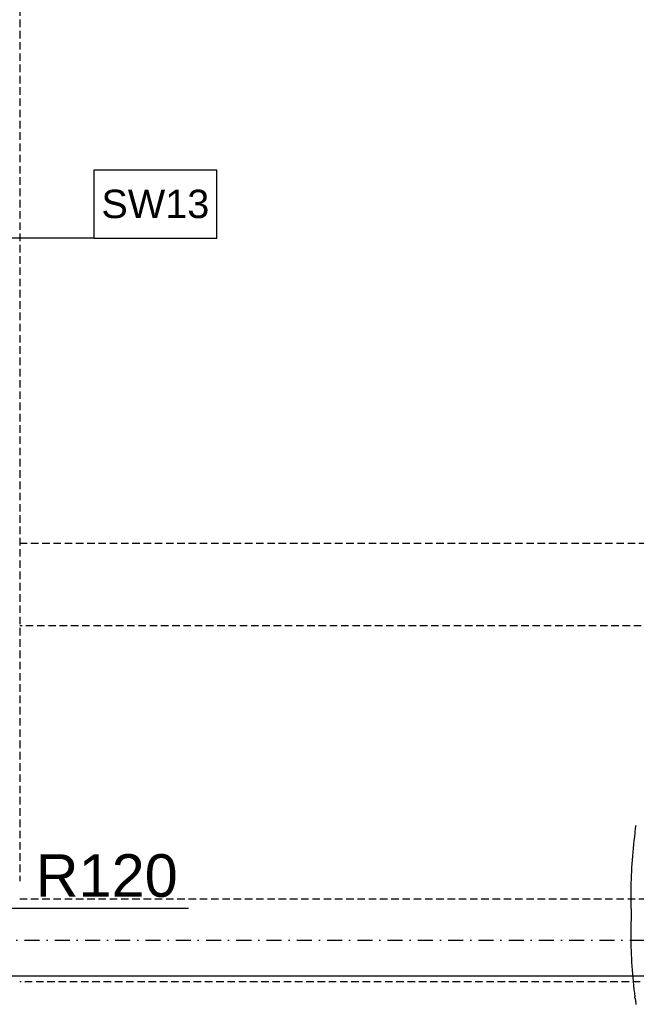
# Model space of a CAD drawing. Header units: centimetres. Extents: x -10729 to 144862, y -4437 to 43656.
# Tile 32 of 148: x 9938 to 10199, y 4973 to 5389. Entities that reach past the tile are written whole.
import ezdxf

# ---------------------------------------------------------------- set-up
doc = ezdxf.new("R2010")
doc.units = ezdxf.units.CM
doc.header["$LTSCALE"] = 0.1
for name, pattern in [('Kondygnacja  -0_5$0$HIDDEN', [9.525, 6.35, -3.175]), ('Kondygnacja  -0_5$0$HIDDEN2', [4.7625, 3.175, -1.5875]), ('Osie rzutów$0$DASHDOT2', [12.7, 6.35, -3.175, 0, -3.175])]:
    doc.linetypes.add(name, pattern=pattern)
doc.layers.get('0').update_dxf_attribs({"color": 8})
for name, color, linetype in [('KJP_KURTYNY POWIETRZNE', 3, 'Continuous'), ('Kondygnacja  -0_5$0$ARCH_INFO_ODPORNOŚĆ OGNIOWA', 8, 'Continuous'), ('Kondygnacja  -0_5$0$ARCH_INFO_OPISY_PRZEGRODY', 8, 'Continuous'), ('Kondygnacja  -0_5$0$ARCH_KONSTR_POWYŻEJ RZUTU', 8, 'Kondygnacja  -0_5$0$HIDDEN'), ('Kondygnacja  -0_5$0$ARCH_KONSTR_POWYŻEJ RZUTU_IST', 8, 'Kondygnacja  -0_5$0$HIDDEN2'), ('Kondygnacja  -0_5$0$ARCH_WIDOK_IST', 8, 'Continuous'), ('Osie rzutów$0$ARCH_INFO_OSIE_IST', 8, 'Osie rzutów$0$DASHDOT2'), ('Osie rzutów$0$ARCH_INFO_OSIE_OPISY_IST', 8, 'Continuous')]:
    doc.layers.add(name, color=color, linetype=linetype)
doc.styles.add('Kondygnacja  -0_5$0$Arial', font='ARIAL.TTF')
doc.styles.add('Kondygnacja  -0_5$0$Standard', font='txt')
doc.dimstyles.new('Kondygnacja  -0_5$0$ISO-25', dxfattribs={"dimtxt": 2.5, "dimasz": 2.5, "dimexe": 1.25, "dimexo": 0.625, "dimtad": 1, "dimtxsty": 'Kondygnacja  -0_5$0$Standard', "dimcen": 2.5, "dimadec": 0, "dimazin": 0, "dimtfac": 1, "dimtmove": 0, "dimatfit": 3, "dimfxl": 0, "dimarcsym": 0})

# ---------------------------------------------------------------- blocks, each defined once
blk = doc.blocks.new('Osie rzutów')
at = {"layer": 'Osie rzutów$0$ARCH_INFO_OSIE_IST', "ltscale": 10}
blk.add_line((4436.04, 5000), (15156.54, 5000), dxfattribs=at)
blk = doc.blocks.new('Kondygnacja  -0_5$0$_Dot')
at = {"color": 0, "linetype": 'ByBlock', "lineweight": -2}
blk.add_line((-0.5, 0), (-1, 0), dxfattribs=at)
at = {"color": 0, "linetype": 'ByBlock', "const_width": 0.5}
blk.add_lwpolyline([(-0.25, 0, 1), (0.25, 0, 1)], format="xyb", close=True, dxfattribs=at)
blk = doc.blocks.new('Kondygnacja  -0_5$0$konstrukcja istniejąca -0.5')
at = {"layer": 'Kondygnacja  -0_5$0$ARCH_KONSTR_POWYŻEJ RZUTU_IST', "ltscale": 10}
for p, q in [((9938, 5017.5), (10981.55, 5017.5)), ((10981.55, 4982.5), (9938, 4982.5))]:
    blk.add_line(p, q, dxfattribs=at)
for points in [[(9938, 6175), (9938, 5025)], [(9938, 5167.89), (10982, 5167.89)], [(10982, 5132.89), (9938, 5132.89)]]:
    blk.add_lwpolyline(points, dxfattribs=at)
blk = doc.blocks.new('k1')
at = {"layer": 'KJP_KURTYNY POWIETRZNE'}
for p, q in [((10971.8, 3786.36), (10972.12, 3788.65)), ((10971.8, 3715.9), (10972.12, 3713.61))]:
    blk.add_line(p, q, dxfattribs=at)
for centre, radius, start, end in [((10972.41, 3788.6), 0.3, 100.9002, 171.6074), ((11172.34, 3759.7), 202.31, 172.5879, 180.0015), ((11177.59, 3759.7), 207.56, 180.0011, 182.3674), ((11177.59, 3742.55), 207.56, 177.6326, 179.9989), ((11172.34, 3742.55), 202.31, 179.9985, 187.4121), ((10972.41, 3713.65), 0.3, 188.3926, 259.0998)]:
    blk.add_arc(centre, radius, start, end, dxfattribs=at)
for points in [[(10971.79, 3786.36), (10971.79, 3786.34), (10971.78, 3786.29), (10971.76, 3786.11), (10971.74, 3785.96), (10971.72, 3785.8)], [(10971.79, 3715.89), (10971.79, 3715.92), (10971.78, 3715.97), (10971.76, 3716.15), (10971.74, 3716.3), (10971.72, 3716.45)]]:
    blk.add_open_spline(points, degree=3, knots=[0.5903056, 0.5903056, 0.5903056, 0.5903056, 0.75, 0.75, 1, 1, 1, 1], dxfattribs=at)

msp = doc.modelspace()

# ---------------------------------------------------------------- linework, layer by layer
at = {"layer": 'Kondygnacja  -0_5$0$ARCH_INFO_OPISY_PRZEGRODY'}
msp.add_lwpolyline([(9969.392, 5296.777), (10021.392, 5296.777), (10021.392, 5325.577), (9969.392, 5325.577), (9969.392, 5296.777)], close=True, dxfattribs=at)
msp.add_lwpolyline([(9969.392, 5296.777), (9902.756, 5296.777)], dxfattribs=at)
at = {"layer": 'Kondygnacja  -0_5$0$ARCH_WIDOK_IST'}
msp.add_line((9921, 4985), (10204, 4985), dxfattribs=at)

# ---------------------------------------------------------------- block references
at = {"layer": 'KJP_KURTYNY POWIETRZNE'}
msp.add_blockref('k1', (-773.518, 1259.581), dxfattribs=at)
at = {"layer": 'Kondygnacja  -0_5$0$ARCH_KONSTR_POWYŻEJ RZUTU'}
msp.add_blockref('Kondygnacja  -0_5$0$konstrukcja istniejąca -0.5', (0, 0), dxfattribs=at)
at = {"layer": 'Osie rzutów$0$ARCH_INFO_OSIE_OPISY_IST'}
msp.add_blockref('Osie rzutów', (0, 0), dxfattribs=at)

# ---------------------------------------------------------------- texts
at = {"layer": 'Kondygnacja  -0_5$0$ARCH_INFO_ODPORNOŚĆ OGNIOWA', "insert": (9974.806, 5042.248), "char_height": 18, "width": 53.33252, "attachment_point": 5, "style": 'Kondygnacja  -0_5$0$Arial'}
msp.add_mtext('\\PR120', dxfattribs=at)
at = {"layer": 'Kondygnacja  -0_5$0$ARCH_INFO_OPISY_PRZEGRODY', "insert": (9995.392, 5311.177), "char_height": 12, "width": 52, "attachment_point": 5, "style": 'Kondygnacja  -0_5$0$Arial'}
msp.add_mtext('SW13', dxfattribs=at)

# ---------------------------------------------------------------- leaders
at = {"layer": 'Kondygnacja  -0_5$0$ARCH_INFO_ODPORNOŚĆ OGNIOWA'}
msp.add_leader([(9897.793, 5013.61), (9935.042, 5013.61), (10009.39, 5013.61)], dimstyle='Kondygnacja  -0_5$0$ISO-25', override={"dimscale": 5, "dimasz": 2, "dimtad": 0, "dimldrblk": 'Kondygnacja  -0_5$0$_Dot'}, dxfattribs=at)

doc.saveas('drawing.dxf')
